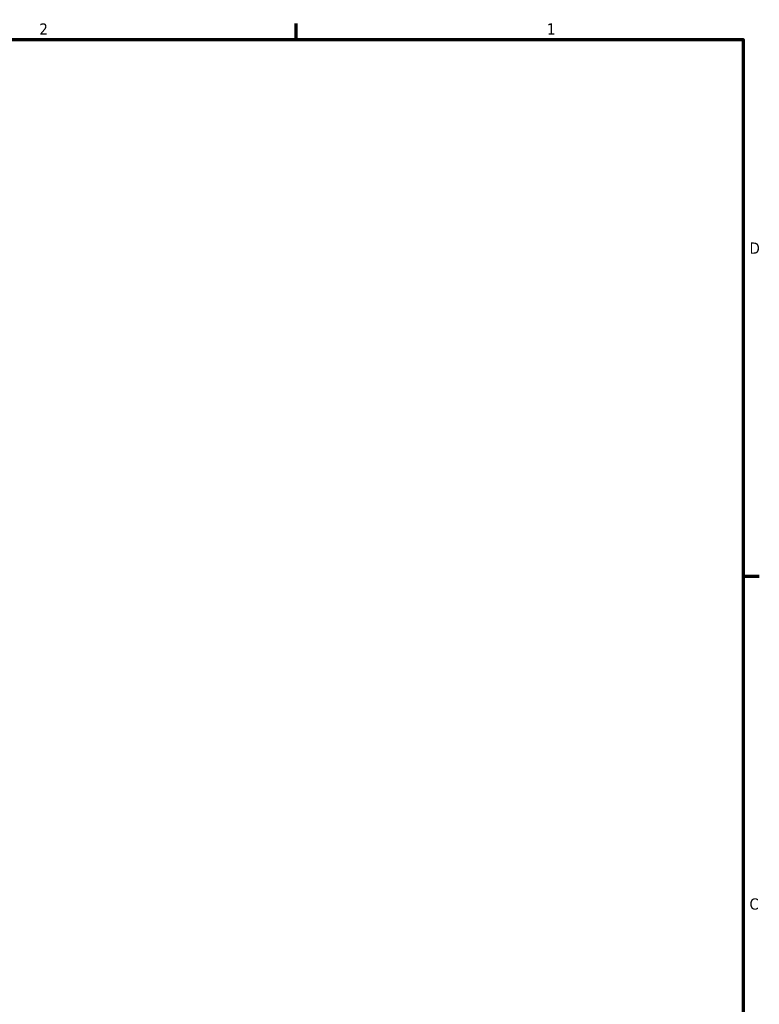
# Model space of a CAD drawing. Header units: inches. Extents: x -0.9 to 55.8, y -1.4 to 54.7.
# Tile 7 of 9: x 27.4 to 33.6, y 12.9 to 21.2. Entities that reach past the tile are written whole.
import ezdxf

# ---------------------------------------------------------------- set-up
doc = ezdxf.new("R2010")
doc.units = ezdxf.units.IN
doc.header["$MEASUREMENT"] = 0
doc.layers.add('Border (ANSI)', color=7, linetype='Continuous', lineweight=70)
doc.styles.add('Note Text (ANSI)', font='tahoma.ttf')

# ---------------------------------------------------------------- blocks, each defined once
blk = doc.blocks.new('Borders Default Border')
at = {"layer": 'Border (ANSI)'}
for p, q in [((29.75, 21), (29.75, 21.1345)), ((33.5, 16.5), (33.6345, 16.5))]:
    blk.add_line(p, q, dxfattribs=at)
at = {"layer": 'Border (ANSI)', "flags": 128}
blk.add_lwpolyline([(0.5, 1), (0.5, 21), (33.5, 21), (33.5, 1), (0.5, 1)], dxfattribs=at)
at = {"layer": 'Border (ANSI)', "color": 5, "true_color": 0x0000ff, "char_height": 0.0945, "attachment_point": 7, "style": 'Note Text (ANSI)'}
for s, insert in [('2', (27.5964, 21.04)), ('1', (31.8537, 21.04)), ('D', (33.5526, 19.2028)), ('C', (33.5524, 13.7011))]:
    blk.add_mtext(s, dxfattribs=dict(at, insert=insert))

msp = doc.modelspace()

# ---------------------------------------------------------------- block references
msp.add_blockref('Borders Default Border', (0, 0))

doc.saveas('drawing.dxf')
